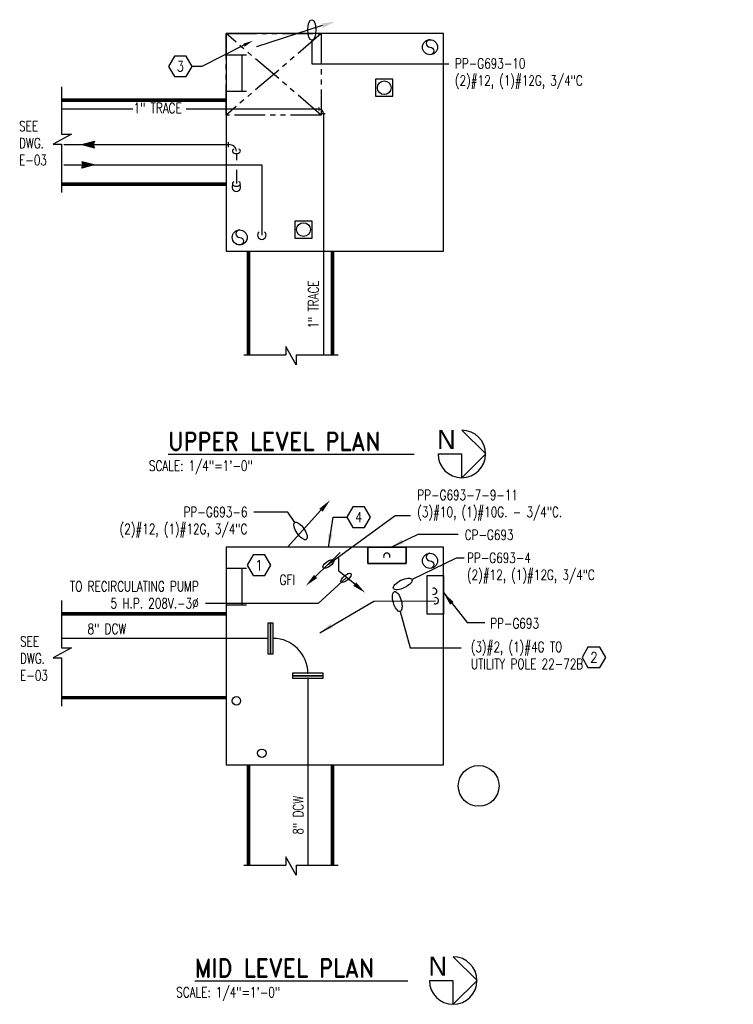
# Model space of a CAD drawing. Header units: inches. Extents: x 422 to 5092, y -346 to 887.
# Tile 9 of 12: x 2623 to 2938, y -339 to 95. Entities that reach past the tile are written whole.
import ezdxf
from ezdxf import colors
from ezdxf.entities.mleader import LeaderData, LeaderLine
from ezdxf.enums import TextEntityAlignment as Align
from ezdxf.math import Vec2, Vec3

# ---------------------------------------------------------------- set-up
doc = ezdxf.new("R2010")
doc.units = ezdxf.units.IN
doc.header["$LTSCALE"] = 48
doc.header["$MEASUREMENT"] = 0
doc.linetypes.add('DOY01.233700-H6-3-3 Vlt (After 95% submttl)$0$HWSS', pattern=[0.515625, 0.28125, -0.046875, 0.046875, -0.046875, 0.046875, -0.046875])
for name, color, linetype in [('DOY01.233700-E-H6-3-3 Vlt (After 95% submttl)$0$E-LIGHTS AND POWER', 91, 'Continuous'), ('DOY01.233700-E-H6-3-3 Vlt (After 95% submttl)$0$E-LITE-IDEN @ 48', 41, 'Continuous'), ('DOY01.233700-E-H6-3-3 Vlt (After 95% submttl)$0$E-LITE-WIRE', 40, 'Continuous'), ('DOY01.233700-E-H6-3-3 Vlt (After 95% submttl)$0$E-LITE-WIRE @ 48', 40, 'Continuous'), ('DOY01.233700-E-H6-3-3 Vlt (After 95% submttl)$0$E-POWER-IDEN @ 48', 71, 'Continuous'), ('DOY01.233700-E-H6-3-3 Vlt (After 95% submttl)$0$E-POWR-IDEN', 71, 'Continuous'), ('DOY01.233700-E-H6-3-3 Vlt (After 95% submttl)$0$E-POWR-IDEN @ 48', 71, 'Continuous'), ('DOY01.233700-E-H6-3-3 Vlt (After 95% submttl)$0$E-POWR-PANL', 140, 'Continuous'), ('DOY01.233700-E-H6-3-3 Vlt (After 95% submttl)$0$E-POWR-WIRE', 80, 'Continuous'), ('DOY01.233700-E-H6-3-3 Vlt (After 95% submttl)$0$E-POWR-WIRE @ 48', 80, 'Continuous'), ('DOY01.233700-H6-3-3 Vlt (After 95% submttl)$0$E-POWR', 253, 'Continuous'), ('DOY01.233700-H6-3-3 Vlt (After 95% submttl)$0$EXST-BLDG', 253, 'Continuous'), ('DOY01.233700-H6-3-3 Vlt (After 95% submttl)$0$EXST-PIPE', 253, 'Continuous'), ('DOY01.233700-H6-3-3 Vlt (After 95% submttl)$0$EXST-UTLD', 253, 'Continuous'), ('DOY01.233700-H6-3-3 Vlt (After 95% submttl)$0$MU-DCW-PIPE', 253, 'Continuous'), ('DOY01.233700-H6-3-3 Vlt (After 95% submttl)$0$MU-PCR-PIPE', 253, 'Continuous'), ('DOY01.233700-H6-3-3 Vlt (After 95% submttl)$0$MU-PCR-VALV', 253, 'Continuous'), ('DOY01.233700-H6-3-3 Vlt (After 95% submttl)$0$MU-STEM-PIPE', 253, 'Continuous'), ('DOY01.233700-H6-3-3 Vlt (After 95% submttl)$0$MU-STEM-VALV', 253, 'Continuous'), ('DOY01.233700-H6-3-3 Vlt (After 95% submttl)$0$new-vault', 253, 'Continuous'), ('DOY01.233700-H6-3-3 Vlt (After 95% submttl)$0$TITLES', 111, 'Continuous')]:
    doc.layers.add(name, color=color, linetype=linetype)
doc.layers.add('DOY01.233700-E-H6-3-3 Vlt (After 95% submttl)$0$E-LITE', color=50, linetype='Continuous', lineweight=50)
doc.styles.add('DOY01.233700-E-H6-3-3 Vlt (After 95% submttl)$0$Note', font='romans.shx', dxfattribs={"width": 0.85})
doc.styles.add('DOY01.233700-E-H6-3-3 Vlt (After 95% submttl)$0$RomanS', font='romans.shx', dxfattribs={"width": 0.75})
doc.styles.add('DOY01.233700-H6-3-3 Vlt (After 95% submttl)$0$AU145S00', font='19', dxfattribs={"height": 12})
doc.styles.add('DOY01.233700-H6-3-3 Vlt (After 95% submttl)$0$ROMAND', font='romand.shx', dxfattribs={"width": 0.9})
doc.styles.add('DOY01.233700-H6-3-3 Vlt (After 95% submttl)$0$RomanS', font='romans.shx', dxfattribs={"width": 0.75})
doc.styles.get("Standard").update_dxf_attribs({"font": 'romans.shx', "width": 0.85})
doc.dimstyles.new('DOY01.233700-E-H6-3-3 Vlt (After 95% submttl)$0$FH_Arrow_Leader', dxfattribs={"dimscale": 96, "dimtxt": 0.09375, "dimasz": 0.125, "dimexe": 0.0625, "dimexo": 0.0625, "dimgap": 0.09, "dimtad": 0, "dimtih": 1, "dimtoh": 1, "dimdec": 4, "dimzin": 0, "dimdsep": 46, "dimlunit": 4, "dimtxsty": 'DOY01.233700-E-H6-3-3 Vlt (After 95% submttl)$0$RomanS', "dimcen": 0.09, "dimadec": 0, "dimazin": 0, "dimtfac": 1, "dimtdec": 4, "dimtofl": 0, "dimtmove": 0, "dimatfit": 3, "dimfxl": 1, "dimtolj": 1, "dimtzin": 0, "dimarcsym": 0})
doc.dimstyles.new('DOY01.233700-E-H6-3-3 Vlt (After 95% submttl)$0$FH_Ellipse_Leader', dxfattribs={"dimscale": 96, "dimtxt": 0.09375, "dimasz": 0.06, "dimexe": 0.1875, "dimexo": 0.0625, "dimgap": 0.0625, "dimtad": 1, "dimtoh": 1, "dimdec": 4, "dimlfac": 96, "dimrnd": 0.03125, "dimzin": 0, "dimdsep": 46, "dimlunit": 4, "dimtxsty": 'DOY01.233700-E-H6-3-3 Vlt (After 95% submttl)$0$RomanS', "dimcen": 0.09375, "dimclrd": 256, "dimclre": 256, "dimclrt": 256, "dimadec": 0, "dimazin": 0, "dimtfac": 1, "dimtdec": 4, "dimtofl": 0, "dimtmove": 0, "dimatfit": 3, "dimldrblk": 'DOY01.233700-E-H6-3-3 Vlt (After 95% submttl)$0$ELL', "dimfxl": 0.1875, "dimtolj": 1, "dimtzin": 0, "dimarcsym": 0})
doc.dimstyles.new('DOY01.233700-E-H6-3-3 Vlt (After 95% submttl)$0$Standard', dxfattribs={"dimtxt": 0.09375, "dimasz": 0.09375, "dimexe": 0.0625, "dimexo": 0.0625, "dimgap": 0.03125, "dimtad": 1, "dimdec": 8, "dimzin": 0, "dimdsep": 46, "dimlunit": 4, "dimtxsty": 'DOY01.233700-E-H6-3-3 Vlt (After 95% submttl)$0$RomanS', "dimcen": 0.09, "dimclrd": 254, "dimclre": 254, "dimclrt": 256, "dimadec": 0, "dimazin": 0, "dimtfac": 1, "dimtdec": 8, "dimtofl": 0, "dimtmove": 0, "dimatfit": 3, "dimfxl": 1, "dimtolj": 1, "dimtzin": 0, "dimlwd": -1, "dimlwe": -1, "dimarcsym": 0})

# ---------------------------------------------------------------- blocks, each defined once
blk = doc.blocks.new('DOY01.233700-E-H6-3-3 Vlt (After 95% submttl)$0$A$C7CD956E1')
at = {"layer": 'DOY01.233700-E-H6-3-3 Vlt (After 95% submttl)$0$E-LIGHTS AND POWER'}
blk.add_lwpolyline([(2.53, -2.53), (2.53, 2.53), (-2.53, 2.53), (-2.53, -2.53)], close=True, dxfattribs=at)
blk.add_circle((0, 0), 2.03, dxfattribs=at)
blk = doc.blocks.new('DOY01.233700-E-H6-3-3 Vlt (After 95% submttl)$0$ELL')
blk.add_ellipse((0, 0), major_axis=(-1.005, 0), ratio=0.397545)
blk = doc.blocks.new('DOY01.233700-E-H6-3-3 Vlt (After 95% submttl)$0$Anno_Hexagon_na')
at = {"color": 0, "linetype": 'ByBlock', "lineweight": -2}
blk.add_lwpolyline([(1.167, 0), (0.583, 1.01), (-0.583, 1.01), (-1.167, 0), (-0.583, -1.01), (0.583, -1.01)], close=True, dxfattribs=at)
at = {"color": 0, "linetype": 'ByBlock', "lineweight": -2, "style": 'DOY01.233700-E-H6-3-3 Vlt (After 95% submttl)$0$Note', "width": 0.85}
blk.add_attdef('ID', text='', height=1, dxfattribs=at).set_placement((0, 0), align=Align.MIDDLE)
blk = doc.blocks.new('DOY01.233700-E-H6-3-3 Vlt (After 95% submttl)$0$Anno_Hexagon')
at = {"color": 0, "linetype": 'ByBlock', "lineweight": -2}
blk.add_lwpolyline([(1.167, 0), (0.583, 1.01), (-0.583, 1.01), (-1.167, 0), (-0.583, -1.01), (0.583, -1.01)], close=True, dxfattribs=at)
at = {"color": 0, "linetype": 'ByBlock', "lineweight": -2, "style": 'DOY01.233700-E-H6-3-3 Vlt (After 95% submttl)$0$Note', "width": 0.85}
blk.add_attdef('ID', text='', height=1, dxfattribs=at).set_placement((0, 0), align=Align.MIDDLE)
blk = doc.blocks.new('DOY01.233700-H6-3-3 Vlt (After 95% submttl)$0$8blndflg')
blk.add_lwpolyline([(1.125, 6.75), (0, 6.75), (0, -6.75), (1.125, -6.75)], close=True)
at = {"color": 252}
for p in [(0, 0), (1.125, 0)]:
    blk.add_point(p, dxfattribs=at)
blk = doc.blocks.new('DOY01.233700-H6-3-3 Vlt (After 95% submttl)$0$FLOWAR')
for p, q in [((0, 0), (5.41, 1.44, 35.76)), ((0, 0), (5.41, -1.44, 35.76)), ((5.41, 1.44, 35.76), (4.88, -0.03, 35.76)), ((5.41, -1.44, 35.76), (4.88, 0.03, 35.76))]:
    blk.add_line(p, q)
for points in [[(0, 0), (5.41, 1.44), (4.89, 0), (5.41, 1.44)], [(0, 0), (5.41, -1.44), (4.89, 0), (5.41, -1.44)]]:
    blk.add_solid(points)
blk = doc.blocks.new('DOY01.233700-H6-3-3 Vlt (After 95% submttl)')
at = {"layer": 'DOY01.233700-H6-3-3 Vlt (After 95% submttl)$0$E-POWR'}
blk.add_lwpolyline([(2793.66493534, -144.90763824), (2793.66493534, -137.66257198), (2776.60106924, -137.66257198), (2776.60106924, -144.90763824)], close=True, dxfattribs=at)
at = {"layer": 'DOY01.233700-H6-3-3 Vlt (After 95% submttl)$0$EXST-BLDG'}
for points in [[(2641.50659765, 65.60447762), (2641.50659765, 44.76698157), (2645.90018693, 44.76698157), (2637.83122006, 40.22573852), (2641.50659765, 40.22573852), (2641.50659765, 18.97177873)], [(2641.50659765, -161.17559739), (2641.50659765, -182.01309345), (2645.90018693, -182.01309345), (2637.83122006, -186.5543365), (2641.50659765, -186.5543365), (2641.50659765, -207.80829629)]]:
    blk.add_lwpolyline(points, dxfattribs=at)
at = {"layer": 'DOY01.233700-H6-3-3 Vlt (After 95% submttl)$0$EXST-PIPE'}
for p, q in [((2755.11859659, 55.78156554), (2641.45479088, 55.78156554)), ((2755.11859659, 55.12406554), (2755.11859659, 56.43906554)), ((2756.46109659, 53.78156554), (2757.77609659, 53.78156554)), ((2757.11859659, 53.78156554), (2757.11859659, -52.77858994)), ((2732.57953409, -177.91257198), (2641.45479088, -177.91257198)), ((2750.20453409, -195.53757198), (2750.20453409, -278.08993473))]:
    blk.add_line(p, q, dxfattribs=at)
for centre, radius in [((2755.11859659, 53.78156554), 2), ((2734.82953409, -193.28757198), 15.375)]:
    blk.add_arc(centre, radius, 0, 90, dxfattribs=at)
at = {"layer": 'DOY01.233700-H6-3-3 Vlt (After 95% submttl)$0$EXST-UTLD'}
for p, q in [((2714.10924224, 60.11750304), (2641.45479088, 60.11750304)), ((2714.10924224, 59.91750304), (2641.45479088, 59.91750304)), ((2714.10924224, 59.71750304), (2641.45479088, 59.71750304)), ((2714.10924224, 59.51750304), (2641.45479088, 59.51750304)), ((2714.10924224, 59.31750304), (2641.45479088, 59.31750304)), ((2714.10924224, 59.11750304), (2641.45479088, 59.11750304)), ((2714.10924224, 23.11750304), (2641.45479088, 23.11750304)), ((2714.10924224, 22.91750304), (2641.45479088, 22.91750304)), ((2714.10924224, 22.71750304), (2641.45479088, 22.71750304)), ((2714.10924224, 22.51750304), (2641.45479088, 22.51750304)), ((2714.10924224, 22.31750304), (2641.45479088, 22.31750304)), ((2714.10924224, 22.11750304), (2641.45479088, 22.11750304)), ((2723.45453409, -6.88249696), (2723.45453409, -52.77858994)), ((2723.65453409, -6.88249696), (2723.65453409, -52.77858994)), ((2723.85453409, -6.88249696), (2723.85453409, -52.77858994)), ((2724.05453409, -6.88249696), (2724.05453409, -52.77858994)), ((2724.25453409, -6.88249696), (2724.25453409, -52.77858994)), ((2724.45453409, -6.88249696), (2724.45453409, -52.77858994)), ((2760.45453409, -6.88249696), (2760.45453409, -52.77858994)), ((2760.65453409, -6.88249696), (2760.65453409, -52.77858994)), ((2760.85453409, -6.88249696), (2760.85453409, -52.77858994)), ((2761.05453409, -6.88249696), (2761.05453409, -52.77858994)), ((2761.25453409, -6.88249696), (2761.25453409, -52.77858994)), ((2761.45453409, -6.88249696), (2761.45453409, -52.77858994)), ((2714.10924224, -166.66257198), (2641.45479088, -166.66257198)), ((2714.10924224, -166.86257198), (2641.45479088, -166.86257198)), ((2714.10924224, -167.06257198), (2641.45479088, -167.06257198)), ((2714.10924224, -167.26257198), (2641.45479088, -167.26257198)), ((2714.10924224, -167.46257198), (2641.45479088, -167.46257198)), ((2714.10924224, -167.66257198), (2641.45479088, -167.66257198)), ((2714.10924224, -203.66257198), (2641.45479088, -203.66257198)), ((2714.10924224, -203.86257198), (2641.45479088, -203.86257198)), ((2714.10924224, -204.06257198), (2641.45479088, -204.06257198)), ((2714.10924224, -204.26257198), (2641.45479088, -204.26257198)), ((2714.10924224, -204.46257198), (2641.45479088, -204.46257198)), ((2714.10924224, -204.66257198), (2641.45479088, -204.66257198)), ((2723.45453409, -233.66257198), (2723.45453409, -278.08993473)), ((2723.65453409, -233.66257198), (2723.65453409, -278.08993473)), ((2723.85453409, -233.66257198), (2723.85453409, -278.08993473)), ((2724.05453409, -233.66257198), (2724.05453409, -278.08993473)), ((2724.25453409, -233.66257198), (2724.25453409, -278.08993473)), ((2724.45453409, -233.66257198), (2724.45453409, -278.08993473)), ((2760.45453409, -233.66257198), (2760.45453409, -278.08993473)), ((2760.65453409, -233.66257198), (2760.65453409, -278.08993473)), ((2760.85453409, -233.66257198), (2760.85453409, -278.08993473)), ((2761.05453409, -233.66257198), (2761.05453409, -278.08993473)), ((2761.25453409, -233.66257198), (2761.25453409, -278.08993473)), ((2761.45453409, -233.66257198), (2761.45453409, -278.08993473))]:
    blk.add_line(p, q, dxfattribs=at)
for points in [[(2641.45479088, 39.1669931), (2641.45479088, 19.99286114)], [(2745.0452672, -52.77858994), (2745.0452672, -57.17217922), (2740.50402415, -49.10321235), (2740.50402415, -52.77858994)], [(2721.97011536, -52.77858994), (2740.50402415, -52.77858994)], [(2745.0452672, -52.77858994), (2763.579176, -52.77858994)], [(2721.97011536, -278.08993473), (2740.50402415, -278.08993473)], [(2745.0452672, -278.08993473), (2745.0452672, -282.483524), (2740.50402415, -274.41455713), (2740.50402415, -278.08993473)], [(2745.0452672, -278.08993473), (2763.579176, -278.08993473)]]:
    blk.add_lwpolyline(points, dxfattribs=at)
at = {"layer": 'DOY01.233700-H6-3-3 Vlt (After 95% submttl)$0$MU-DCW-PIPE'}
blk.add_circle((2825.60232212, -243.04030772), 9, dxfattribs=at)
at = {"layer": 'DOY01.233700-H6-3-3 Vlt (After 95% submttl)$0$MU-PCR-PIPE'}
for p, q in [((2642.41519689, 40.11750304), (2715.24172665, 40.11750304)), ((2718.64545342, 36.15348963), (2718.64545342, 33.30718201)), ((2718.64545342, 28.92782407), (2718.64545342, 22.86338335))]:
    blk.add_line(p, q, dxfattribs=at)
at = {"layer": 'DOY01.233700-H6-3-3 Vlt (After 95% submttl)$0$MU-PCR-VALV'}
blk.add_line((2715.24172665, 39.01293506), (2715.24172665, 41.22207102), dxfattribs=at)
blk.add_circle((2718.64545342, -205.48907579), 1.875, dxfattribs=at)
blk.add_arc((2718.64545342, 21.29099923), 1.875, 145.7991284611, 34.2008715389, dxfattribs=at)
for centre, major_axis, ratio, start_param, end_param in [((2715.24172665, 37.27229167), (-3.40372677, 0), 0.8359106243, 3.1415926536, 4.7123889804), ((2718.64545342, 37.27229167), (1.75, 0), 0.6393154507, 2.2444862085, 7.1802917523), ((2718.64545342, 22.86338335), (1.75, 0), 0.6393154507, 2.2444862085, 7.1802917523)]:
    blk.add_ellipse(centre, major_axis=major_axis, ratio=ratio, start_param=start_param, end_param=end_param, dxfattribs=at)
at = {"layer": 'DOY01.233700-H6-3-3 Vlt (After 95% submttl)$0$MU-STEM-PIPE'}
for p, q in [((2642.41519689, 31.11750304), (2729.87671623, 31.11750304)), ((2729.87671623, 31.11750304), (2729.87671623, 0.13874642))]:
    blk.add_line(p, q, dxfattribs=at)
at = {"layer": 'DOY01.233700-H6-3-3 Vlt (After 95% submttl)$0$MU-STEM-VALV'}
blk.add_circle((2729.87671623, -228.6413286), 1.875, dxfattribs=at)
blk.add_arc((2729.87671623, 0.13874642), 1.875, 128.2210877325, 51.7789122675, dxfattribs=at)
at = {"layer": 'DOY01.233700-H6-3-3 Vlt (After 95% submttl)$0$new-vault', "linetype": 'DOY01.233700-H6-3-3 Vlt (After 95% submttl)$0$HWSS'}
for p, q in [((2756.10924224, 53.11750304), (2714.10924224, 89.11750304)), ((2756.10924224, 89.11750304), (2714.10924224, 53.11750304))]:
    blk.add_line(p, q, dxfattribs=at)
at = {"layer": 'DOY01.233700-H6-3-3 Vlt (After 95% submttl)$0$new-vault'}
for p, q in [((2721.10924224, 79.66314073), (2721.10924224, 63.66314073)), ((2721.10924224, -147.11693429), (2721.10924224, -163.11693429))]:
    blk.add_line(p, q, dxfattribs=at)
for points in [[(2714.10924224, 89.11750304), (2714.10924224, -6.88249696), (2810.10924224, -6.88249696), (2810.10924224, 89.11750304)], [(2714.10924224, -137.66257198), (2714.10924224, -233.66257198), (2810.10924224, -233.66257198), (2810.10924224, -137.66257198)]]:
    blk.add_lwpolyline(points, close=True, dxfattribs=at)
at = {"layer": 'DOY01.233700-H6-3-3 Vlt (After 95% submttl)$0$new-vault', "linetype": 'DOY01.233700-H6-3-3 Vlt (After 95% submttl)$0$HWSS'}
blk.add_lwpolyline([(2756.10924224, 53.11750304), (2714.10924224, 53.11750304), (2714.10924224, 89.11750304), (2756.10924224, 89.11750304)], close=True, dxfattribs=at)
at = {"layer": 'DOY01.233700-H6-3-3 Vlt (After 95% submttl)$0$new-vault'}
for points in [[(2804.10924224, 86.43000304, 1), (2804.10924224, 83.11750304, -1), (2804.10924224, 79.80500304, -1)], [(2720.10924224, 2.43000304, 1), (2720.10924224, -0.88249696, -1), (2720.10924224, -4.19499696, -1)], [(2804.10924224, -140.35007198, 1), (2804.10924224, -143.66257198, -1), (2804.10924224, -146.97507198, -1)]]:
    blk.add_lwpolyline(points, format="xyb", dxfattribs=at)
for points in [[(2723.10924224, 79.66314073), (2714.10924224, 79.66314073)], [(2714.10924224, 63.66314073), (2723.10924224, 63.66314073)], [(2723.10924224, -147.11693429), (2714.10924224, -147.11693429)], [(2714.10924224, -163.11693429), (2723.10924224, -163.11693429)]]:
    blk.add_lwpolyline(points, dxfattribs=at)
for centre in [(2804.10924224, 83.11750304), (2720.10924224, -0.88249696), (2804.10924224, -143.66257198)]:
    blk.add_circle(centre, 3.3125, dxfattribs=at)
at = {"layer": 'DOY01.233700-H6-3-3 Vlt (After 95% submttl)$0$TITLES'}
for p, q in [((2818.14937623, -85.9826067), (2828.74613568, -96.41237988)), ((2818.14937623, -106.96186241), (2828.74613568, -96.41237988)), ((2818.14937623, -106.96186241), (2818.14937623, -96.47223456)), ((2814.33913597, -318.48043439), (2824.93589542, -328.91020756)), ((2814.33913597, -339.4596901), (2824.93589542, -328.91020756)), ((2814.33913597, -339.4596901), (2814.33913597, -328.97006225))]:
    blk.add_line(p, q, dxfattribs=at)
at = {"layer": 'DOY01.233700-H6-3-3 Vlt (After 95% submttl)$0$TITLES', "const_width": 0.6125}
for points in [[(2807.65974838, -96.47223456), (2818.14937623, -96.47223456)], [(2803.84950812, -328.97006225), (2814.33913597, -328.97006225)]]:
    blk.add_lwpolyline(points, dxfattribs=at)
at = {"layer": 'DOY01.233700-H6-3-3 Vlt (After 95% submttl)$0$TITLES'}
for centre in [(2818.14937623, -96.47223456), (2814.33913597, -328.97006225)]:
    blk.add_arc(centre, 10.48962785, 180, 90, dxfattribs=at)
at = {"layer": 'DOY01.233700-H6-3-3 Vlt (After 95% submttl)$0$EXST-PIPE'}
for p in [(2732.57953409, -177.91257198), (2733.70453409, -177.91257198)]:
    blk.add_blockref('DOY01.233700-H6-3-3 Vlt (After 95% submttl)$0$8blndflg', p, dxfattribs=at)
at = {"layer": 'DOY01.233700-H6-3-3 Vlt (After 95% submttl)$0$EXST-PIPE', "rotation": 90}
for p in [(2750.20453409, -194.41257198), (2750.20453409, -195.53757198)]:
    blk.add_blockref('DOY01.233700-H6-3-3 Vlt (After 95% submttl)$0$8blndflg', p, dxfattribs=at)
at = {"layer": 'DOY01.233700-H6-3-3 Vlt (After 95% submttl)$0$MU-PCR-VALV'}
blk.add_blockref('DOY01.233700-H6-3-3 Vlt (After 95% submttl)$0$FLOWAR', (2650.57583617, 40.11750304), dxfattribs=at)
at = {"layer": 'DOY01.233700-H6-3-3 Vlt (After 95% submttl)$0$MU-STEM-VALV', "rotation": 180}
blk.add_blockref('DOY01.233700-H6-3-3 Vlt (After 95% submttl)$0$FLOWAR', (2655.79998694, 31.11750304), dxfattribs=at)
at = {"layer": 'DOY01.233700-H6-3-3 Vlt (After 95% submttl)$0$EXST-PIPE', "insert": (2652.98450668, -171.47909851), "char_height": 4.5, "width": 31.1325970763, "attachment_point": 1, "style": 'DOY01.233700-H6-3-3 Vlt (After 95% submttl)$0$RomanS'}
blk.add_mtext('8" DCW', dxfattribs=at)
at = {"layer": 'DOY01.233700-H6-3-3 Vlt (After 95% submttl)$0$EXST-PIPE', "insert": (2743.6878188, -264.53019599), "char_height": 4.5, "width": 31.1325970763, "attachment_point": 1, "rotation": 90, "style": 'DOY01.233700-H6-3-3 Vlt (After 95% submttl)$0$RomanS'}
blk.add_mtext('8" DCW', dxfattribs=at)
at = {"layer": 'DOY01.233700-H6-3-3 Vlt (After 95% submttl)$0$TITLES', "style": 'DOY01.233700-H6-3-3 Vlt (After 95% submttl)$0$ROMAND', "width": 0.9}
for s, p in [('%%UUPPER LEVEL PLAN   ', (2742.84526628, -94.93046513)), ('%%UMID LEVEL PLAN   ', (2747.30920179, -327.42829281))]:
    blk.add_text(s, height=8, dxfattribs=at).set_placement(p, align=Align.CENTER)
at = {"layer": 'DOY01.233700-H6-3-3 Vlt (After 95% submttl)$0$TITLES', "style": 'DOY01.233700-H6-3-3 Vlt (After 95% submttl)$0$AU145S00'}
for p in [(2807.29153315, -94.2628475), (2803.48129289, -326.76067519)]:
    blk.add_text('N', height=8.4, dxfattribs=at).set_placement(p)
at = {"layer": 'DOY01.233700-H6-3-3 Vlt (After 95% submttl)$0$TITLES', "style": 'DOY01.233700-H6-3-3 Vlt (After 95% submttl)$0$RomanS', "width": 0.75}
for p in [(2680.0443273, -103.93571975), (2692.1185794, -336.40793893)]:
    blk.add_text('SCALE: 1/4"=1\'-0"', height=4.5, dxfattribs=at).set_placement(p)
for points in [[(2673.00271841, 52.85633254), (2696.38664698, 52.85633254), (2696.38664698, 58.7759754), (2673.00271841, 58.7759754)], [(2756.04382959, -41.40667988), (2756.04382959, -18.02275131), (2750.12418674, -18.02275131), (2750.12418674, -41.40667988)]]:
    blk.add_wipeout(points).dxf.layer = 'DOY01.233700-H6-3-3 Vlt (After 95% submttl)$0$EXST-PIPE'
at = {"layer": 'DOY01.233700-H6-3-3 Vlt (After 95% submttl)$0$EXST-PIPE', "insert": (2673.28396841, 58.4947254), "char_height": 4.5, "width": 32.5419381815, "attachment_point": 1, "style": 'DOY01.233700-H6-3-3 Vlt (After 95% submttl)$0$RomanS'}
blk.add_mtext('1" TRACE', dxfattribs=at)
at = {"layer": 'DOY01.233700-H6-3-3 Vlt (After 95% submttl)$0$EXST-PIPE', "insert": (2750.40543674, -41.12542988), "char_height": 4.5, "width": 32.5419381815, "attachment_point": 1, "rotation": 90, "style": 'DOY01.233700-H6-3-3 Vlt (After 95% submttl)$0$RomanS'}
blk.add_mtext('1" TRACE', dxfattribs=at)
blk = doc.blocks.new('DOY01.233700-E-H6-3-3 Vlt (After 95% submttl)')
at = {"layer": 'DOY01.233700-E-H6-3-3 Vlt (After 95% submttl)$0$E-LITE-WIRE'}
for points in [[(2727.22, 83.57, 0, 0, 0.23714), (2748.28, 6.36, 0, 1.5, 0), (2748.28, 6.36, 0, 0, 0)], [(2783.92, 61.43, 0, 0, -0.19074), (2752.08, 2.56, 0, 1.5, 0), (2752.08, 2.56, 0, 0, 0)]]:
    blk.add_lwpolyline(points, format="xyseb", dxfattribs=at)
at = {"layer": 'DOY01.233700-E-H6-3-3 Vlt (After 95% submttl)$0$E-POWR-WIRE'}
blk.add_lwpolyline([(2805.8, -157.12, 0, 0, -0.437501), (2785.13, -141.62, 0, 0.15, 0), (2785.13, -141.62, 0, 0, 0)], format="xyseb", dxfattribs=at)
for centre, start, end in [((2785.04, -141.62), 337.6945, 202.3055), ((2805.8, -157.12), 247.6945, 112.3055), ((2806.49, -161.28), 243.0071, 107.618)]:
    blk.add_arc(centre, 1.38, start, end, dxfattribs=at)
at = {"layer": 'DOY01.233700-E-H6-3-3 Vlt (After 95% submttl)$0$E-LITE', "xscale": 1.5, "yscale": 1.5, "zscale": 1.5}
for p in [(2783.92, 65.23), (2748.28, 2.56)]:
    blk.add_blockref('DOY01.233700-E-H6-3-3 Vlt (After 95% submttl)$0$A$C7CD956E1', p, dxfattribs=at)
at = {"layer": 'DOY01.233700-E-H6-3-3 Vlt (After 95% submttl)$0$E-POWR-IDEN @ 48', "xscale": 4.5, "yscale": 4.5, "zscale": 4.5}
for p, values in [((2728.63, -145.61), {'ID': '1'}), ((2876.46, -186.28), {'ID': '2'})]:
    blk.add_blockref('DOY01.233700-E-H6-3-3 Vlt (After 95% submttl)$0$Anno_Hexagon', p, dxfattribs=at).add_auto_attribs(values)
at = {"layer": 'DOY01.233700-E-H6-3-3 Vlt (After 95% submttl)$0$E-LITE-IDEN @ 48', "insert": (2815.14, 78.17), "char_height": 4.5, "attachment_point": 1, "style": 'DOY01.233700-E-H6-3-3 Vlt (After 95% submttl)$0$RomanS'}
blk.add_mtext('PP-G693-10\\P(2)#12, (1)#12G, 3/4"C', dxfattribs=at)
at = {"layer": 'DOY01.233700-E-H6-3-3 Vlt (After 95% submttl)$0$E-POWR-IDEN @ 48', "char_height": 4.5, "style": 'DOY01.233700-E-H6-3-3 Vlt (After 95% submttl)$0$RomanS'}
for s, insert, attachment_point in [('PP-G693-6\\P(2)#12, (1)#12G, 3/4"C', (2723.53, -119.85), 3), ('CP-G693', (2819.43, -129.95), 1), ('PP-G693-4\\P(2)#12, (1)#12G, 3/4"C', (2820.46, -140.11), 1), ('GFI', (2737.72, -149.81), 1), ('PP-G693', (2830.68, -169.03), 1)]:
    blk.add_mtext(s, dxfattribs=dict(at, insert=insert, attachment_point=attachment_point))
at = {"layer": 'DOY01.233700-E-H6-3-3 Vlt (After 95% submttl)$0$E-LITE-IDEN @ 48'}
ml = blk.add_multileader_mtext('Standard', dxfattribs=at)
ml.set_content('')
ml.set_leader_properties()
ml.set_arrow_properties(name='DOY01.233700-E-H6-3-3 Vlt (After 95% submttl)$0$ELL')
ml.build(insert=Vec2(0, 0))
ml.multileader.update_dxf_attribs({"dogleg_length": 0.125, "arrow_head_size": 4.5, "scale": 48})
ctx = ml.context
ctx.base_point, ctx.scale, ctx.char_height, ctx.arrow_head_size, ctx.landing_gap_size, ctx.plane_origin = Vec3(2812.36, 75.78), 48, 4.5, 4.5, 4.32, Vec3(1759.06, 232.64)
notes = []
notes.append((ctx, [(0, (1, 1, 0), (2751.97, 75.78), (1, 0), 60.39, [(0, [(2751.97, 90.73)], 0, [])])]))
ctx.mtext, ml.multileader.dxf.content_type = None, 0
at = {"layer": 'DOY01.233700-E-H6-3-3 Vlt (After 95% submttl)$0$E-LITE-WIRE @ 48'}
ml = blk.add_multileader_mtext('Standard', dxfattribs=at)
ml.set_content('')
ml.set_leader_properties()
ml.build(insert=Vec2(0, 0))
ml.multileader.update_dxf_attribs({"dogleg_length": 0.125, "arrow_head_size": 6, "scale": 48})
ctx = ml.context
ctx.base_point, ctx.scale, ctx.char_height, ctx.arrow_head_size, ctx.landing_gap_size, ctx.plane_origin = Vec3(2727.46, 83.24), 48, 4.5, 6, 4.32, Vec3(1779.9, 243.93)
notes.append((ctx, [(0, (1, 1, 0), (2727.46, 83.24), (-1, 0), 0.00146, [(0, [(2762.3, 94.46)], 0, [])])]))
ctx.mtext, ml.multileader.dxf.content_type = None, 0
at = {"layer": 'DOY01.233700-E-H6-3-3 Vlt (After 95% submttl)$0$E-POWR-IDEN'}
for points in [[(2786.65, -137.75), (2798.84, -131.96), (2816.55, -131.96)], [(2810.03, -157.71), (2820.46, -170.93), (2828.36, -170.94)]]:
    blk.add_leader(points, dimstyle='DOY01.233700-E-H6-3-3 Vlt (After 95% submttl)$0$Standard', override={"dimscale": 48, "dimasz": 0.125, "dimgap": 0.125, "dimtad": 0, "dimclrd": 0}, dxfattribs=at)
at = {"layer": 'DOY01.233700-E-H6-3-3 Vlt (After 95% submttl)$0$E-POWR-IDEN @ 48'}
blk.add_leader([(2755.42, -175.38), (2779.25, -161.52), (2806.49, -161.28)], dimstyle='DOY01.233700-E-H6-3-3 Vlt (After 95% submttl)$0$FH_Arrow_Leader', override={"dimscale": 48, "dimgap": 0.09, "dimtad": 0}, dxfattribs=at)
ml = blk.add_multileader_block('Standard', dxfattribs=at)
ml.set_content('DOY01.233700-E-H6-3-3 Vlt (After 95% submttl)$0$Anno_Hexagon_na', color=256, scale=4.5)
ml.set_attribute('ID', '3', width=0)
ml.set_leader_properties()
ml.build(insert=Vec2(0, 0))
ml.multileader.update_dxf_attribs({"dogleg_length": 0.125, "arrow_head_size": 4.5, "scale": 48})
ctx = ml.context
ctx.base_point, ctx.scale, ctx.char_height, ctx.arrow_head_size, ctx.landing_gap_size, ctx.plane_origin = Vec3(2688.67, 74.65), 48, 4.5, 4.5, 4.32, Vec3(-22.54, 0)
notes.append((ctx, [(0, (1, 1, 0), (2703.41, 74.65), (-1, 0), 4.24, [(0, [(2725.98, 86)], 0, [])])]))
ctx.block.insert = Vec3(2693.92, 74.65)
ml = blk.add_multileader_mtext('Standard', dxfattribs=at)
ml.set_content('')
ml.set_leader_properties()
ml.set_arrow_properties(name='DOY01.233700-E-H6-3-3 Vlt (After 95% submttl)$0$ELL')
ml.build(insert=Vec2(0, 0))
ml.multileader.update_dxf_attribs({"dogleg_length": 0.125, "arrow_head_size": 4.5, "scale": 48})
ctx = ml.context
ctx.base_point, ctx.scale, ctx.char_height, ctx.arrow_head_size, ctx.landing_gap_size, ctx.plane_origin = Vec3(2726.3, -122.25), 48, 4.5, 4.5, 4.32, Vec3(4720.31, -338.27)
ctx.text_align_type = 2
notes.append((ctx, [(0, (1, 1, 0), (2741.39, -122.25), (-1, 0), 15.09, [(0, [(2746.98, -130.48)], 0, [])])]))
ctx.mtext, ml.multileader.dxf.content_type = None, 0
ml = blk.add_multileader_mtext('Standard', dxfattribs=at)
ml.set_content('')
ml.set_leader_properties()
ml.set_arrow_properties(name='DOY01.233700-E-H6-3-3 Vlt (After 95% submttl)$0$ELL')
ml.build(insert=Vec2(0, 0))
ml.multileader.update_dxf_attribs({"dogleg_length": 0.125, "arrow_head_size": 4.5, "scale": 48})
ctx = ml.context
ctx.base_point, ctx.scale, ctx.char_height, ctx.arrow_head_size, ctx.landing_gap_size, ctx.plane_origin = Vec3(2819.16, -142.39), 48, 4.5, 4.5, 4.32, Vec3(0, 9.53)
notes.append((ctx, [(0, (1, 1, 0), (2815.88, -142.39), (1, 0), 3.28, [(0, [(2792.07, -153.89)], 0, [])])]))
ctx.mtext, ml.multileader.dxf.content_type = None, 0
ml = blk.add_multileader_mtext('Standard', dxfattribs=at)
ml.set_content('(3)#2, (1)#4G TO\\PUTILITY POLE 22-72B', color=256, style='DOY01.233700-E-H6-3-3 Vlt (After 95% submttl)$0$RomanS')
ml.set_leader_properties()
ml.set_arrow_properties(name='DOY01.233700-E-H6-3-3 Vlt (After 95% submttl)$0$ELL')
ml.build(insert=Vec2(0, 0))
ml.multileader.update_dxf_attribs({"dogleg_length": 0.125, "arrow_head_size": 4.5, "scale": 48})
ctx = ml.context
ctx.base_point, ctx.scale, ctx.char_height, ctx.arrow_head_size, ctx.landing_gap_size, ctx.plane_origin = Vec3(2817.82, -182.13), 48, 4.5, 4.5, 4.32, Vec3(-0.99, 9.53)
notes.append((ctx, [(0, (1, 1, 0), (2795.32, -182.13), (1, 0), 22.51, [(0, [(2789.68, -161.63)], 0, [])])]))
ctx.mtext.insert, ctx.mtext.width = Vec3(2822.14, -179.43), 47.2949
at = {"layer": 'DOY01.233700-E-H6-3-3 Vlt (After 95% submttl)$0$E-POWR-WIRE @ 48'}
ml = blk.add_multileader_mtext('Standard', dxfattribs=at)
ml.set_content('')
ml.set_leader_properties()
ml.build(insert=Vec2(0, 0))
ml.multileader.update_dxf_attribs({"dogleg_length": 0.125, "arrow_head_size": 6, "scale": 48})
ctx = ml.context
ctx.base_point, ctx.scale, ctx.char_height, ctx.arrow_head_size, ctx.landing_gap_size, ctx.plane_origin = Vec3(2741.17, -137.67), 48, 4.5, 6, 4.32, Vec3(1793.61, 23.02)
notes.append((ctx, [(0, (1, 1, 0), (2741.17, -137.67), (-1, 0), 0.00146, [(0, [(2760.02, -116.87)], 0, [])])]))
ctx.mtext, ml.multileader.dxf.content_type = None, 0
for ctx, leaders in notes:
    for number, flags, end, landing, length, lines in leaders:
        leader = LeaderData()
        leader.index, (leader.has_last_leader_line, leader.has_dogleg_vector, leader.attachment_direction) = number, flags
        leader.last_leader_point, leader.dogleg_vector, leader.dogleg_length = Vec3(end), Vec3(landing), length
        for number, points, colour, breaks in lines:
            line = LeaderLine()
            line.index, line.vertices, line.color, line.breaks = number, Vec3.list(points), colors.encode_raw_color(colour), breaks
            leader.lines.append(line)
        ctx.leaders.append(leader)
blk.add_blockref('DOY01.233700-H6-3-3 Vlt (After 95% submttl)', (0, 0))
at = {"layer": 'DOY01.233700-E-H6-3-3 Vlt (After 95% submttl)$0$E-POWR-IDEN'}
blk.add_line((2763.85, -148.2), (2763.85, -142.29), dxfattribs=at)
at = {"layer": 'DOY01.233700-E-H6-3-3 Vlt (After 95% submttl)$0$E-POWR-PANL'}
for points in [[(2776.6, -137.67), (2793.66, -137.67), (2793.66, -144.91), (2776.6, -144.91)], [(2802.86, -167.16), (2802.86, -150.09), (2810.11, -150.09), (2810.11, -167.16)]]:
    blk.add_lwpolyline(points, close=True, dxfattribs=at)
at = {"layer": 'DOY01.233700-E-H6-3-3 Vlt (After 95% submttl)$0$E-POWR-IDEN @ 48', "xscale": 4.5, "yscale": 4.5, "zscale": 4.5}
blk.add_blockref('DOY01.233700-E-H6-3-3 Vlt (After 95% submttl)$0$Anno_Hexagon', (2772.63, -124.37), dxfattribs=at).add_auto_attribs({'ID': '4'})
at = {"layer": 'DOY01.233700-E-H6-3-3 Vlt (After 95% submttl)$0$E-POWER-IDEN @ 48', "char_height": 4.5, "width": 14.3816, "attachment_point": 1, "style": 'DOY01.233700-E-H6-3-3 Vlt (After 95% submttl)$0$RomanS'}
for insert in [(2622.71, 50.52), (2623.16, -177)]:
    blk.add_mtext('SEE DWG.\\PE-03', dxfattribs=dict(at, insert=insert))
at = {"layer": 'DOY01.233700-E-H6-3-3 Vlt (After 95% submttl)$0$E-POWR-IDEN @ 48', "char_height": 4.5, "style": 'DOY01.233700-E-H6-3-3 Vlt (After 95% submttl)$0$RomanS'}
for s, insert, attachment_point in [('\\A1;PP-G693-7-9-11\\P(3)#10, (1)#10G. - 3/4"C.', (2798.53, -125.84), 7), ('\\A1;TO RECIRCULATING PUMP\\P5 H.P. 208V.-3∅', (2702.03, -164.68), 9)]:
    blk.add_mtext(s, dxfattribs=dict(at, insert=insert, attachment_point=attachment_point))
at = {"layer": 'DOY01.233700-E-H6-3-3 Vlt (After 95% submttl)$0$E-POWR-IDEN'}
blk.add_leader([(2759.26, -137.75), (2761.37, -124.36), (2767.38, -124.37)], dimstyle='DOY01.233700-E-H6-3-3 Vlt (After 95% submttl)$0$Standard', override={"dimscale": 48, "dimasz": 0.125, "dimgap": 0.125, "dimtad": 0, "dimclrd": 0}, dxfattribs=at)
at = {"layer": 'DOY01.233700-E-H6-3-3 Vlt (After 95% submttl)$0$E-POWR-IDEN @ 48', "annotation_type": 0, "has_hookline": 1}
for points, hookline_direction, text_width in [([(2759.24, -145.08), (2788.71, -123.59), (2795.53, -123.59)], 0, 71.84), ([(2767.09, -151.17), (2754.68, -162.43), (2705.03, -162.43)], 1, 64.12)]:
    blk.add_leader(points, dimstyle='DOY01.233700-E-H6-3-3 Vlt (After 95% submttl)$0$FH_Ellipse_Leader', override={"dimscale": 48, "dimgap": 0.0625, "dimtad": 0}, dxfattribs=dict(at, hookline_direction=hookline_direction, text_width=text_width))
at = {"layer": 'DOY01.233700-E-H6-3-3 Vlt (After 95% submttl)$0$E-POWR-IDEN @ 48'}
ml = blk.add_multileader_mtext('Standard', dxfattribs=at)
ml.set_content('')
ml.set_leader_properties()
ml.build(insert=Vec2(0, 0))
ml.multileader.update_dxf_attribs({"dogleg_length": 0.125, "arrow_head_size": 6, "scale": 48})
ctx = ml.context
ctx.base_point, ctx.scale, ctx.char_height, ctx.arrow_head_size, ctx.landing_gap_size, ctx.plane_origin = Vec3(2764.52, -139.98), 48, 4.5, 6, 4.32, Vec3(1816.96, 20.71)
notes = []
notes.append((ctx, [(1, (1, 1, 0), (2764.52, -139.98), (1, 0), 0.00146, [(0, [(2749.29, -154.73)], 0, [])])]))
ctx.mtext, ml.multileader.dxf.content_type = None, 0
ml = blk.add_multileader_mtext('Standard', dxfattribs=at)
ml.set_content('')
ml.set_leader_properties()
ml.build(insert=Vec2(0, 0))
ml.multileader.update_dxf_attribs({"dogleg_length": 0.125, "arrow_head_size": 6, "scale": 48})
ctx = ml.context
ctx.base_point, ctx.scale, ctx.char_height, ctx.arrow_head_size, ctx.landing_gap_size, ctx.plane_origin = Vec3(2763.85, -148.2), 48, 4.5, 6, 4.32, Vec3(1816.29, 12.49)
notes.append((ctx, [(0, (1, 1, 0), (2763.85, -148.2), (-1, 0), 0.00146, [(0, [(2775.55, -157.77)], 0, [])])]))
ctx.mtext, ml.multileader.dxf.content_type = None, 0
for ctx, leaders in notes:
    for number, flags, end, landing, length, lines in leaders:
        leader = LeaderData()
        leader.index, (leader.has_last_leader_line, leader.has_dogleg_vector, leader.attachment_direction) = number, flags
        leader.last_leader_point, leader.dogleg_vector, leader.dogleg_length = Vec3(end), Vec3(landing), length
        for number, points, colour, breaks in lines:
            line = LeaderLine()
            line.index, line.vertices, line.color, line.breaks = number, Vec3.list(points), colors.encode_raw_color(colour), breaks
            leader.lines.append(line)
        ctx.leaders.append(leader)

msp = doc.modelspace()

# ---------------------------------------------------------------- block references
msp.add_blockref('DOY01.233700-E-H6-3-3 Vlt (After 95% submttl)', (0, 0))

doc.saveas('drawing.dxf')
